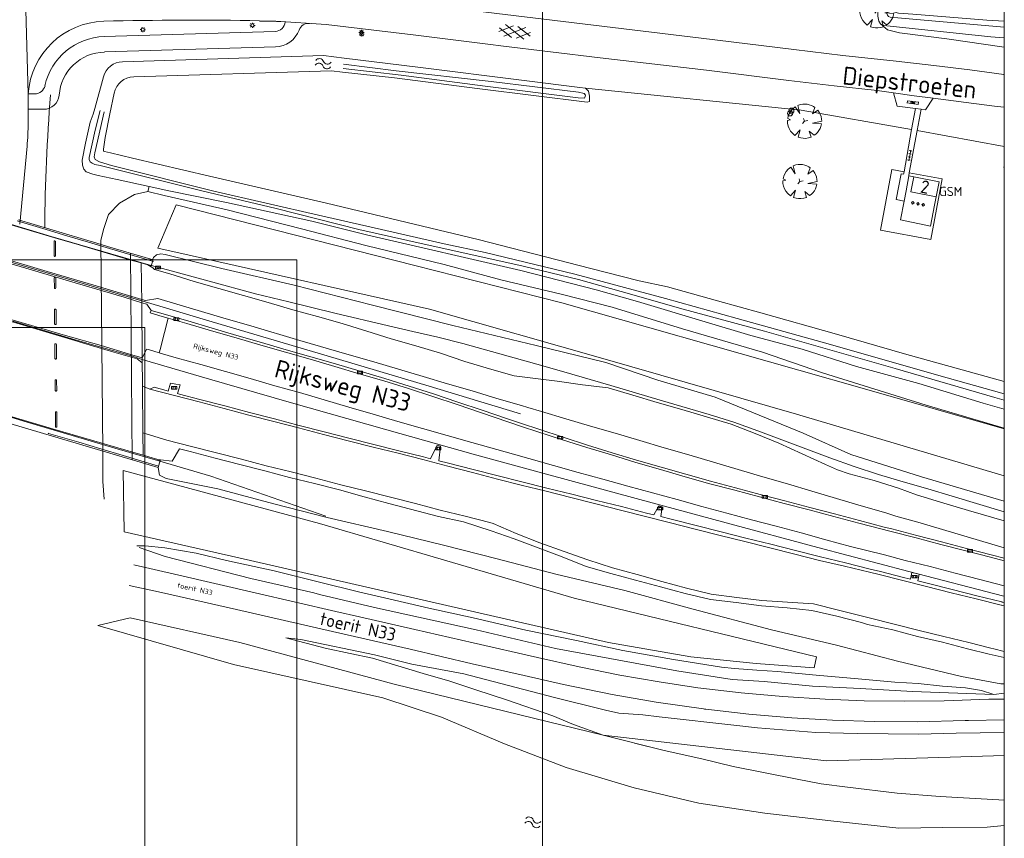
# Model space of a CAD drawing. Header units: metres. Extents: x 232777 to 233627, y 552866 to 554495.
# Tile 23 of 26: x 233434 to 233626, y 554221 to 554381. Entities that reach past the tile are written whole.
import ezdxf
from ezdxf.enums import TextEntityAlignment as Align

# ---------------------------------------------------------------- set-up
doc = ezdxf.new("R2010")
doc.units = ezdxf.units.M
doc.layers.get('0').update_dxf_attribs({"color": 251, "lineweight": 13})
doc.layers.get('Defpoints').update_dxf_attribs({"color": 241, "lineweight": 13})
for name, color, linetype, lineweight in [('B-WE-GW-WATERGANG_SLOOT-G', 144, 'Continuous', 13), ('B-WE-VH-KANTOPSLUITING_ACHTERKANTBAND-G', 252, 'Continuous', 13), ('B01_Hoofdgebouw', 7, 'Continuous', 18), ('B45_Kunstwerk_niveau1', 7, 'Continuous', 13), ('Q09_Vangrail', 251, 'BV-GELEIDERAIL', 13), ('Q20_Straatkolk_hart', 251, 'Continuous', 13), ('Q21_Lichtmast', 251, 'Continuous', 13), ('Q26_Boom', 76, 'Continuous', 13), ('Q28_Rioolput', 251, 'Continuous', 13), ('Q95_Pompput', 251, 'Continuous', 13), ('S01_Gesloten_verharding', 251, 'Continuous', 13), ('S05_Water', 144, 'Continuous', 13), ('S11_Tegelverharding', 251, 'Continuous', 13), ('S12_Betonverharding', 251, 'Continuous', 13), ('S13_Groensteenverharding', 251, 'Continuous', 13), ('T03_Hek', 251, 'IE-TERREINAFSCHEIDING-KUNSTMATIG-OPEN', 13), ('T08_Kantbos', 76, 'Continuous', 13), ('T09_Insteek_sloot', 144, 'Continuous', 13), ('T10_Cultuurscheiding', 251, 'Continuous', 13), ('T12_Taludlijn_Cultuurscheiding', 251, 'Continuous', 13), ('T13_Taludlijn', 251, 'Continuous', 13), ('T15_BGTcultuurscheiding', 251, 'Continuous', 13), ('T25_Erfscheiding', 251, 'Continuous', 13), ('T26_Onderdoorgang_topo', 251, 'Continuous', 13), ('V01_Kantgeslverh', 251, 'Continuous', 13), ('V02_Kantopenverh', 251, 'Continuous', 13), ('V03_Kanttegelverh', 251, 'Continuous', 13), ('V25_Kantverharding_niveau1', 251, 'Continuous', 13), ('W11_Waterlijn', 144, 'Continuous', 13)]:
    doc.layers.add(name, color=color, linetype=linetype, lineweight=lineweight)
for name, color, linetype in [('Z02_Huisnummer', 7, 'Continuous'), ('Z06_Straatnaam_1000', 7, 'Continuous'), ('Z09_Functieaanduiding', 7, 'Continuous')]:
    doc.layers.add(name, color=color, linetype=linetype)
doc.styles.add('NLCS-ISO', font='NLCS-ISO.ttf', dxfattribs={"height": 2.5})
doc.styles.get("Standard").update_dxf_attribs({"font": 'isocpeur.ttf'})
doc.linetypes.add('BV-GELEIDERAIL', pattern='A,10,-3,[108,NLCS.SHX,S=1,R=0,X=0,Y=0],-3', length=16)
doc.linetypes.add('IE-TERREINAFSCHEIDING-KUNSTMATIG-OPEN', pattern='A,7,-1.5,[67,NLCS.SHX,S=0.75,R=0,X=0,Y=0],-1.5', length=10)

# ---------------------------------------------------------------- blocks, each defined once
blk = doc.blocks.new('Q28_Rioolput')
at = {"color": 0}
blk.add_circle((0, 0), 0.5, dxfattribs=at)
blk.add_text('R', height=0.5, dxfattribs=at).set_placement((0.057, -0.008), align=Align.MIDDLE_CENTER)
blk = doc.blocks.new('Q95_Pompput')
at = {"color": 0}
blk.add_circle((0, 0), 0.5, dxfattribs=at)
blk.add_text('P', height=0.5, dxfattribs=at).set_placement((0, 0), align=Align.MIDDLE_CENTER)
blk = doc.blocks.new('Q26_boom')
for p, q in [((-0.172, -0.178), (0, 0)), ((0, 0), (-0.073, 0.202)), ((0, 0), (0.259, 0.054))]:
    blk.add_line(p, q)
blk.add_lwpolyline([(0.698, 1.142), (0.803, 1.067), (0.615, 0.577), (1.026, 0.854), (1.16, 0.661), (1.226, 0.541), (1.288, 0.364), (1.326, 0.163), (1.334, 0.008), (0.612, -0.149), (1.322, -0.205), (1.272, -0.413), (1.206, -0.576), (1.124, -0.729), (1.018, -0.866), (0.879, -1.006), (0.757, -1.097), (0.372, -0.777), (0.504, -1.235), (0.298, -1.302), (0.082, -1.333), (-0.109, -1.33), (-0.285, -1.305), (-0.493, -1.238), (-0.337, -0.66), (-0.748, -1.103), (-0.952, -0.94), (-1.101, -0.761), (-1.211, -0.573), (-1.286, -0.371), (-1.327, -0.154), (-1.331, 0.059), (-1.097, 0.116), (-1.315, 0.224), (-1.265, 0.424), (-1.189, 0.609), (-1.067, 0.796), (-0.911, 0.972), (-0.722, 1.121), (-0.364, 0.596), (-0.537, 1.222), (-0.331, 1.299), (-0.145, 1.331), (0.046, 1.334), (0.193, 1.32), (0.372, 1.28), (0.549, 1.218)], close=True)
blk = doc.blocks.new('S136')
for p, q in [((2.3, 0.21), (0, 0.21)), ((0.07, -0.21), (0.07, 0.21)), ((0.79, -0.21), (0.79, 0.21)), ((0.79, 0.21), (1.51, -0.21)), ((1.51, 0.21), (0.79, -0.21)), ((1.51, -0.21), (1.51, 0.21)), ((2.23, -0.21), (2.23, 0.21)), ((2.3, -0.21), (0, -0.21))]:
    blk.add_line(p, q)
blk = doc.blocks.new('S116')
for p, q in [((0, 0), (2.1, 0)), ((0.15, 0.25), (0.15, -0.25)), ((0.75, 0.25), (0.75, -0.25)), ((1.35, 0.25), (1.35, -0.25)), ((1.95, 0.25), (1.95, -0.25))]:
    blk.add_line(p, q)
blk = doc.blocks.new('S016')
for p, q in [((-0.006, -0.427), (2.636, 1.098)), ((2.635, -1.2), (-0.006, 0.326)), ((1.079, -1.2), (5.061, 1.098)), ((5.061, -1.201), (1.081, 1.098)), ((6.144, -0.429), (3.5, 1.098)), ((3.501, -1.201), (6.144, 0.323))]:
    blk.add_line(p, q)
blk = doc.blocks.new('S122')
for points in [[(0.26, 0.79), (0, 1.05), (0.26, 1.32), (0.53, 1.05), (0.26, 0.79)], [(0.26, -0.26), (0, 0), (0.26, 0.26), (0.53, 0), (0.26, -0.26)], [(0.26, -1.32), (0, -1.05), (0.26, -0.79), (0.53, -1.05), (0.26, -1.32)]]:
    blk.add_lwpolyline(points, close=True)
blk = doc.blocks.new('Q21_Lichtmast')
at = {"color": 0}
for p, q in [((-0.5, 0.01), (-0.3, 0.01)), ((-0.35, 0.36), (-0.21, 0.22)), ((0.01, 0.5), (0.01, 0.3)), ((0.36, 0.35), (0.22, 0.21)), ((-0.22, -0.21), (-0.36, -0.35)), ((-0.01, -0.3), (-0.01, -0.5)), ((0.21, -0.22), (0.35, -0.36)), ((0.3, -0.01), (0.5, -0.01))]:
    blk.add_line(p, q, dxfattribs=at)
blk.add_circle((0, 0), 0.3, dxfattribs=at)
blk = doc.blocks.new('S05')
for centre, start, end in [((-0.75, 0.05), 28.0726, 151.9276), ((0.75, 0.85), 208.0726, 331.9276), ((-0.75, -0.85), 28.0726, 151.9276), ((0.75, -0.05), 208.0726, 331.9276)]:
    blk.add_arc(centre, 0.85, start, end)
blk = doc.blocks.new('Q20_STRAATKOLK_HART')
at = {"color": 0}
for p, q in [((-0.5, 0.25), (-0.5, -0.25)), ((0.5, 0.25), (-0.5, 0.25)), ((0.5, 0.25), (0.5, -0.25)), ((0.5, -0.25), (-0.5, -0.25))]:
    blk.add_line(p, q, dxfattribs=at)
blk.add_circle((0, 0), 0.245, dxfattribs=at)

msp = doc.modelspace()

# ---------------------------------------------------------------- linework, layer by layer
at = {"layer": 'B-WE-GW-WATERGANG_SLOOT-G'}
for points in [[(233497.69, 554373.02), (233493.61, 554373.52), (233454.48, 554372.33, 0.329394), (233450.74, 554369.38), (233449.05, 554363.2)], [(233451.99, 554362.14), (233452.85, 554366.22, -0.346203), (233456.64, 554369.39), (233495.22, 554370.57), (233497.36, 554370.31)]]:
    msp.add_lwpolyline(points, format="xyb", dxfattribs=at)
at = {"layer": 'B-WE-VH-KANTOPSLUITING_ACHTERKANTBAND-G'}
for p, q in [((233436.09, 554366.09), (233434.97, 554404.33)), ((233486.19, 554380.11), (233481.19, 554380.31)), ((233484.19, 554378.24), (233450.88, 554377.22)), ((233484.25, 554375.24), (233450.96, 554374.22)), ((233436.09, 554366.09), (233437.37, 554366.07)), ((233436.08, 554363.09), (233439.08, 554363.05))]:
    msp.add_line(p, q, dxfattribs=at)
msp.add_lwpolyline([(233481.18, 554380.26), (233484.36, 554380.24), (233494.14, 554379.59), (233511.11, 554377.55), (233526.17, 554375.71)], dxfattribs=at)
for points in [[(233484.19, 554378.24, 0.395001), (233486.19, 554380.12)], [(233484.25, 554375.24, 0.310723), (233488.88, 554378.5, 0.310723)], [(233434.42, 554340.67), (233435.85, 554355.83, 0.022716), (233436.07, 554360.36), (233436.09, 554366.09)]]:
    msp.add_lwpolyline(points, format="xyb", dxfattribs=at)
for centre, radius, start, end in [((233451.23, 554365.05), 15.17, 91.6217, 176.0912), ((233468.25, 553644.46), 735.97, 88.99279, 91.3591), ((233490.76, 554377.81), 2, 86.203, 159.6889), ((233451.2, 554365.1), 12.12, 91.5453, 167.8716), ((233451.2, 554365.1), 9.12, 91.5453, 175.5388), ((233437.4, 554368.07), 2, 269.2179, 347.8716), ((233439.12, 554366.05), 3, 269.2179, 355.5388)]:
    msp.add_arc(centre, radius, start, end, dxfattribs=at)
at = {"layer": 'B01_Hoofdgebouw'}
for points in [[(233613.05, 554346), (233608.12, 554346.93), (233608.71, 554349.86)], [(233608.71, 554349.86), (233613.62, 554348.91), (233613.05, 554346)]]:
    msp.add_lwpolyline(points, dxfattribs=at)
at = {"layer": 'B45_Kunstwerk_niveau1'}
for points in [[(233434.17, 554341.47), (233449.43, 554336.94)], [(233449.43, 554336.94), (233451.52, 554336.32), (233460.41, 554333.7), (233460.07, 554332.55), (233459.38, 554332.75)], [(233459.38, 554332.75), (233458.13, 554333.11), (233458.21, 554325.35)], [(233458.21, 554325.35), (233458.31, 554314.58)], [(233458.31, 554314.58), (233458.37, 554309.05)], [(233461.34, 554294.75), (233461.82, 554294.6), (233461.4, 554293.19), (233415.36, 554306.88), (233405.17, 554309.88), (233405.55, 554311.22)], [(233458.37, 554309.05), (233458.45, 554299.96)], [(233458.45, 554299.96), (233458.5, 554295.62), (233461.34, 554294.75)]]:
    msp.add_lwpolyline(points, dxfattribs=at)
at = {"layer": 'Defpoints'}
for points in [[(232777.83, 552874.49), (232777.83, 554490.49), (233626.33, 554490.49), (233626.33, 552874.49)], [(232867.83, 554400.49), (233536.33, 554400.49), (233536.33, 552964.49), (232867.83, 552964.49)], [(233488.44, 554333.73), (233488.44, 554142.73), (233374.44, 554142.73), (233374.44, 554333.73)]]:
    msp.add_lwpolyline(points, close=True, dxfattribs=at)
at = {"layer": 'Defpoints', "flags": 128}
msp.add_lwpolyline([(233458.83, 554320.49), (233458.83, 553602.49), (233175.25, 553602.49), (233207, 553696), (233241.13, 553877.82), (233249.37, 554118.24), (233318.4, 554320.49)], close=True, dxfattribs=at)
at = {"layer": 'Q09_Vangrail'}
msp.add_lwpolyline([(233440.43, 554365.84, 0.018641), (233439.32, 554339.94, 0.018641)], format="xyb", dxfattribs=at)
for points in [[(233440.57, 554338.28), (233427.8, 554342.09)], [(233452.16, 554334.85), (233440.57, 554338.28)], [(233443.96, 554329.91), (233429.1, 554334.32)], [(233460.06, 554332.6), (233452.16, 554334.85)], [(233471.33, 554329.52), (233460.11, 554332.58)], [(233458.2, 554325.71), (233443.96, 554329.91)], [(233480.4, 554327.09), (233471.33, 554329.52)], [(233486.89, 554325.49), (233480.4, 554327.09)], [(233462.4, 554324.48), (233458.2, 554325.71)], [(233462.4, 554324.48), (233469.55, 554322.3)], [(233495.84, 554323.32), (233486.89, 554325.49)], [(233469.55, 554322.3), (233477.21, 554320.04)], [(233506.29, 554320.85), (233495.84, 554323.32)], [(233444.6, 554318.33), (233433.09, 554321.73)], [(233477.21, 554320.04), (233494.34, 554314.99)], [(233511.05, 554319.75), (233506.29, 554320.85)], [(233456.12, 554314.96), (233444.6, 554318.33)], [(233515.93, 554318.64), (233511.05, 554319.75)], [(233520.78, 554317.41), (233515.93, 554318.64)], [(233535.23, 554313.37), (233520.78, 554317.41)], [(233457.91, 554314.4), (233456.12, 554314.96)], [(233458.32, 554314.28), (233457.91, 554314.4)], [(233471.43, 554310.43), (233458.32, 554314.28)], [(233494.34, 554314.99), (233514.24, 554309.06)], [(233540.04, 554312), (233535.23, 554313.37)], [(233486.94, 554305.97), (233471.43, 554310.43)], [(233549.64, 554309.21), (233540.04, 554312)], [(233514.24, 554309.06), (233517.86, 554307.96)], [(233554.44, 554307.8), (233549.64, 554309.21)], [(233517.86, 554307.96), (233519.36, 554307.52)], [(233519.36, 554307.52), (233532.02, 554303.66)], [(233559.23, 554306.37), (233554.44, 554307.8)], [(233505.96, 554300.54), (233486.94, 554305.97)], [(233568.82, 554303.53), (233559.23, 554306.37)], [(233435.86, 554302.06), (233432.02, 554303.2)], [(233573.59, 554302.04), (233568.82, 554303.53)], [(233452.99, 554296.99), (233435.86, 554302.06)], [(233578.31, 554300.39), (233573.59, 554302.04)], [(233522.78, 554295.82), (233505.96, 554300.54)], [(233582.99, 554298.64), (233578.31, 554300.39)], [(233461.74, 554294.43), (233452.99, 554296.99)], [(233587.67, 554296.86), (233582.99, 554298.64)], [(233537.07, 554291.94), (233522.78, 554295.82)], [(233592.34, 554295.09), (233587.67, 554296.86)], [(233597.05, 554293.42), (233592.34, 554295.09)], [(233471.65, 554291.52), (233461.74, 554294.43)], [(233601.81, 554291.88), (233597.05, 554293.42)], [(233471.65, 554291.52), (233494.06, 554283.73)], [(233554.58, 554287.16), (233537.07, 554291.94)], [(233606.59, 554290.41), (233601.81, 554291.88)], [(233611.4, 554289.03), (233606.59, 554290.41)], [(233616.19, 554287.61), (233611.4, 554289.03)], [(233626.33, 554284.61), (233616.19, 554287.61)], [(233572.13, 554282.41), (233554.58, 554287.16)], [(233589.98, 554277.61), (233572.13, 554282.41)], [(233607.72, 554272.93), (233589.98, 554277.61)], [(233626.24, 554268.17), (233607.72, 554272.93)], [(233626.33, 554268.14), (233626.24, 554268.17)]]:
    msp.add_lwpolyline(points, dxfattribs=at)
at = {"layer": 'T03_Hek'}
for points in [[(233433.94, 554341.29), (233439.55, 554339.61)], [(233439.55, 554339.61), (233443.58, 554338.41)], [(233443.58, 554338.41), (233447.81, 554337.15)], [(233447.81, 554337.15), (233451.92, 554335.92)], [(233451.92, 554335.92), (233460.48, 554333.37)], [(233439.96, 554299.9), (233440.04, 554299.88)], [(233440.04, 554299.88), (233445.95, 554298.13)], [(233445.95, 554298.13), (233450.25, 554296.84)], [(233450.25, 554296.84), (233454.58, 554295.56)], [(233454.58, 554295.56), (233461.48, 554293.5)]]:
    msp.add_lwpolyline(points, dxfattribs=at)
at = {"layer": 'T08_Kantbos'}
for p, q in [((233449.64, 554262.42, 10), (233476.09, 554254.8, 10)), ((233476.09, 554254.8, 10), (233505.22, 554248.29, 10)), ((233505.22, 554248.29, 10), (233516.61, 554244.52, 10)), ((233516.61, 554244.52, 10), (233528.92, 554239.38, 10)), ((233528.92, 554239.38, 10), (233540.91, 554234.72, 10)), ((233540.91, 554234.72, 10), (233554.19, 554230.78, 10)), ((233554.19, 554230.78, 10), (233566.82, 554227.81, 10))]:
    msp.add_line(p, q, dxfattribs=at)
msp.add_lwpolyline([(233566.82, 554227.81), (233579.66, 554225.83), (233592.49, 554224.34), (233605.78, 554222.94), (233614.38, 554223.03), (233622.99, 554223.12), (233626.33, 554223.46)], dxfattribs=at)
at = {"layer": 'T09_Insteek_sloot'}
for points in [[(233603.26, 554384), (233602.14, 554383.67), (233601.78, 554383.11), (233601.72, 554382.79), (233601.65, 554381.19), (233601.89, 554380.23), (233602.21, 554379.71)], [(233602.21, 554379.71), (233602.85, 554379.4), (233623.71, 554377.17), (233626.33, 554376.98)], [(233497.69, 554373.02), (233512.05, 554371.25), (233532.72, 554368.66), (233543.62, 554367.27), (233544.68, 554367.16)], [(233544.68, 554367.16), (233545.31, 554366.58), (233545.49, 554365.58), (233545.48, 554364.58), (233545.01, 554364.45), (233524.13, 554367.04), (233507.5, 554369.19), (233497.36, 554370.32)], [(233448.75, 554362.12), (233449.05, 554363.2)], [(233449.72, 554350.17), (233448.66, 554350.4), (233447.4, 554350.89), (233446.92, 554351.35), (233446.69, 554352.14), (233446.62, 554353.12), (233447.26, 554356.47), (233448.17, 554360.56), (233448.75, 554362.12)], [(233451.99, 554362.14), (233451.06, 554357.55), (233450.75, 554355.25), (233450.74, 554354.89)], [(233450.74, 554354.89), (233450.94, 554354.83), (233452.11, 554354.53), (233456.43, 554353.54), (233471.44, 554350.03), (233494.19, 554344.72), (233523.81, 554337.65), (233545.74, 554332.04), (233555.19, 554329.64), (233560.68, 554328.43), (233570.41, 554325.73), (233578.91, 554323.38), (233593.6, 554319.23), (233606.91, 554315.41), (233623.94, 554310.65), (233626.33, 554309.97)], [(233626.33, 554351.68), (233626.23, 554351.71), (233626.33, 554352.08)], [(233449.72, 554350.17), (233453.43, 554349.37), (233459.64, 554348)], [(233459.64, 554348), (233463.47, 554347.15), (233474.7, 554344.87), (233491.38, 554341.22), (233502.26, 554338.54), (233532.07, 554331.64), (233546.78, 554327.83), (233554.83, 554325.59), (233568.05, 554321.6), (233576.92, 554318.97), (233586.91, 554316.27), (233597.5, 554312.88), (233609.67, 554309.6), (233622.24, 554305.73), (233626.33, 554304.59)]]:
    msp.add_lwpolyline(points, dxfattribs=at)
at = {"layer": 'T10_Cultuurscheiding'}
for p, q in [((233449.64, 554262.42, 10), (233455.94, 554263.9, 10)), ((233455.94, 554263.9, 10), (233477.34, 554259.09, 10)), ((233477.34, 554259.09), (233507.41, 554250.98)), ((233507.41, 554250.98, 10), (233548.15, 554241.03, 10))]:
    msp.add_line(p, q, dxfattribs=at)
for points in [[(233626.33, 554291.57), (233585.82, 554303.61), (233548.55, 554314.34), (233514.27, 554324.09), (233467.44, 554334.63), (233461.32, 554336), (233464.89, 554344.44), (233511.41, 554332.61), (233540.12, 554325.32), (233586.29, 554312.19), (233599.11, 554308.55), (233626.33, 554300.73)], [(233492.87, 554282.31), (233542.49, 554267.74), (233589.71, 554256.32), (233589.27, 554254.17), (233577.96, 554255.03), (233565.24, 554256.32), (233549.17, 554259.12), (233523.91, 554264.91), (233477.12, 554275.63), (233454.81, 554280.7), (233454.59, 554292.65), (233492.87, 554282.31)], [(233613.81, 554229.09), (233605.46, 554229.71), (233595.8, 554230.91), (233590.63, 554231.57), (233585.94, 554232.46), (233573.51, 554234.95), (233567.4, 554236.44), (233560.04, 554238.06), (233548.15, 554241.03)], [(233548.15, 554241.03), (233591.65, 554236.03), (233615.75, 554236.76), (233626.33, 554237.08)]]:
    msp.add_lwpolyline(points, dxfattribs=at)
at = {"layer": 'T12_Taludlijn_Cultuurscheiding'}
for p, q in [((233489.25, 554259.68), (233486.3, 554260)), ((233503.57, 554256.73), (233489.25, 554259.68)), ((233510.87, 554254.9), (233503.57, 554256.73)), ((233520.99, 554253.01), (233510.87, 554254.9)), ((233538.37, 554248.46), (233520.99, 554253.01)), ((233548.58, 554245.91), (233538.37, 554248.46)), ((233551.22, 554245.36), (233548.58, 554245.91)), ((233555.86, 554244.99), (233551.22, 554245.36))]:
    msp.add_line(p, q, dxfattribs=at)
for points in [[(233460.32, 554333.73), (233460.52, 554334.15), (233461.09, 554334.65), (233461.96, 554334.88), (233462.78, 554334.73), (233473.8, 554332.01), (233487.94, 554328.74), (233503.17, 554324.85), (233518.83, 554320.89), (233535.11, 554316.99), (233548.68, 554313.72), (233558.83, 554310.27), (233569.95, 554306.95), (233587.16, 554299.93), (233596.39, 554295.77), (233610.17, 554291.39), (233626.33, 554286.66)], [(233461.4, 554293.19), (233461.67, 554291.71), (233462.97, 554291.07), (233473.02, 554289.08), (233483.98, 554286.15), (233494.35, 554283.48), (233506.13, 554280.76), (233517.04, 554278.09), (233527.5, 554275.44), (233538.91, 554272.41), (233552.37, 554269.23), (233565.7, 554265.58), (233580.98, 554261.57), (233593.63, 554258.61), (233605.5, 554255.48), (233617.96, 554252.5), (233625.64, 554251.04)], [(233457.68, 554277.6), (233462.76, 554275.84), (233479.48, 554271.61), (233491.78, 554268.78), (233492.88, 554268.47), (233503.57, 554265.9), (233523.42, 554261.57), (233538.88, 554257.92), (233562.51, 554253.57), (233573.31, 554251.91), (233579.55, 554251.5), (233588.95, 554250.59), (233598.21, 554250.12), (233608.46, 554249.58), (233624.26, 554248.98)], [(233625.64, 554251.04), (233626.33, 554251.03)], [(233626.33, 554241.53), (233616.94, 554241.42), (233609.67, 554241.21), (233597.71, 554241.39), (233589.59, 554241.58), (233578.21, 554242.47), (233574.17, 554242.93), (233559.05, 554244.61), (233555.86, 554244.99)]]:
    msp.add_lwpolyline(points, dxfattribs=at)
at = {"layer": 'T13_Taludlijn'}
for p, q in [((233493.93, 554258), (233486.3, 554260)), ((233498.83, 554256.97), (233493.93, 554258)), ((233503.21, 554256.08), (233498.83, 554256.97)), ((233513.08, 554253.05), (233503.21, 554256.08)), ((233518.28, 554251.54), (233513.08, 554253.05)), ((233523.35, 554249.87), (233518.28, 554251.54)), ((233529.29, 554247.94), (233523.35, 554249.87)), ((233538.34, 554244.78), (233529.29, 554247.94)), ((233542.39, 554243.11), (233538.34, 554244.78)), ((233548.15, 554241.03), (233542.39, 554243.11))]:
    msp.add_line(p, q, dxfattribs=at)
for points in [[(233626.33, 554300.88), (233611.08, 554305.37), (233590.87, 554311.69), (233579.19, 554315.73), (233563.6, 554320.28), (233549.92, 554324.5), (233539.98, 554327.01), (233528.19, 554329.8), (233517.14, 554332.77), (233501.92, 554336.5), (233489.32, 554339.73), (233474.87, 554343.42), (233462.61, 554346.25), (233459.43, 554347.05)], [(233457.26, 554277.97), (233458.91, 554277.92), (233462.72, 554277.56), (233468.85, 554276.53), (233474.7, 554275.08), (233484.05, 554273.09), (233492.86, 554270.87), (233500.46, 554268.96), (233505.55, 554267.8), (233514.15, 554265.83), (233522.84, 554263.94), (233533.09, 554261.54), (233542.98, 554259.52), (233551.99, 554257.53), (233561.83, 554255.79), (233571.19, 554254.28), (233573.73, 554254.03), (233578.08, 554253.69), (233582.15, 554253.43), (233589.65, 554252.71), (233597.83, 554252.01), (233604.98, 554251.37), (233609.52, 554251.1), (233614.27, 554250.6), (233618.75, 554250.3), (233621.89, 554249.77), (233624.26, 554248.98)], [(233624.26, 554248.98), (233626.33, 554249.23)], [(233613.81, 554229.09), (233605.46, 554229.71), (233595.8, 554230.91), (233590.63, 554231.57), (233585.94, 554232.46), (233573.51, 554234.95), (233567.4, 554236.44), (233560.04, 554238.06), (233554.24, 554239.51)], [(233626.33, 554228.4), (233625.29, 554228.46), (233613.81, 554229.09)]]:
    msp.add_lwpolyline(points, dxfattribs=at)
at = {"layer": 'T15_BGTcultuurscheiding'}
for points in [[(233602.21, 554379.71), (233603.54, 554378.57), (233605.88, 554377.94), (233615.13, 554376.77), (233626.33, 554375.17)], [(233608.27, 554359.12), (233586.73, 554362.9), (233544.68, 554367.16)], [(233626.33, 554355.82), (233609.37, 554358.93)]]:
    msp.add_lwpolyline(points, dxfattribs=at)
at = {"layer": 'T25_Erfscheiding'}
for points in [[(233606.79, 554350.84), (233604.4, 554351.29), (233602.19, 554339.51), (233612.04, 554337.67), (233614.23, 554349.47), (233607.82, 554350.65)], [(233450.26, 554337.52), (233450.82, 554339.78), (233451.76, 554342.57), (233453.88, 554344.78), (233456.78, 554346.43), (233459.43, 554347.05), (233459.64, 554348)], [(233450.64, 554296.41), (233450.26, 554337.52)], [(233450.64, 554296.41), (233450.61, 554290.46), (233450.89, 554287.05)]]:
    msp.add_lwpolyline(points, dxfattribs=at)
at = {"layer": 'T26_Onderdoorgang_topo'}
for points in [[(233441.43, 554334.53), (233441.41, 554334.46), (233441.37, 554334.41), (233441.29, 554334.38), (233441.21, 554334.39), (233441.16, 554334.44), (233441.13, 554334.49), (233441.13, 554334.53), (233441.12, 554337.25), (233441.13, 554337.31), (233441.2, 554337.38), (233441.29, 554337.4), (233441.37, 554337.35), (233441.4, 554337.31), (233441.42, 554337.25)], [(233441.49, 554328.27), (233441.48, 554328.22), (233441.42, 554328.14), (233441.36, 554328.12), (233441.3, 554328.13), (233441.22, 554328.18), (233441.19, 554328.25), (233441.19, 554328.27), (233441.17, 554330.18), (233441.18, 554330.22), (233441.2, 554330.27), (233441.29, 554330.33), (233441.34, 554330.33), (233441.39, 554330.32), (233441.46, 554330.25), (233441.47, 554330.18)], [(233441.21, 554323.95), (233441.21, 554323.99), (233441.23, 554324.03), (233441.28, 554324.08), (233441.33, 554324.1), (233441.39, 554324.1), (233441.44, 554324.08), (233441.48, 554324.04), (233441.51, 554323.96), (233441.52, 554321.21), (233441.5, 554321.15), (233441.45, 554321.1), (233441.38, 554321.08), (233441.31, 554321.09), (233441.26, 554321.13), (233441.23, 554321.17), (233441.22, 554321.23)], [(233441.27, 554317.2), (233441.27, 554317.25), (233441.29, 554317.29), (233441.34, 554317.34), (233441.39, 554317.35), (233441.45, 554317.35), (233441.49, 554317.34), (233441.54, 554317.3), (233441.57, 554317.22), (233441.58, 554314.47), (233441.56, 554314.41), (233441.51, 554314.36), (233441.44, 554314.34), (233441.37, 554314.35), (233441.32, 554314.39), (233441.29, 554314.43), (233441.28, 554314.49)], [(233441.31, 554310.16), (233441.32, 554310.2), (233441.34, 554310.24), (233441.41, 554310.3), (233441.46, 554310.31), (233441.5, 554310.31), (233441.54, 554310.29), (233441.61, 554310.22), (233441.62, 554310.17), (233441.64, 554308.26), (233441.63, 554308.2), (233441.6, 554308.16), (233441.55, 554308.12), (233441.48, 554308.11), (233441.43, 554308.12), (233441.39, 554308.15), (233441.35, 554308.22), (233441.34, 554308.26)], [(233441.67, 554301.12), (233441.62, 554301.08), (233441.55, 554301.06), (233441.48, 554301.07), (233441.43, 554301.1), (233441.4, 554301.14), (233441.39, 554301.2), (233441.38, 554303.92), (233441.38, 554303.97), (233441.4, 554304.01), (233441.45, 554304.05), (233441.5, 554304.07), (233441.55, 554304.07), (233441.6, 554304.05), (233441.65, 554304.02), (233441.68, 554303.93), (233441.69, 554301.19)]]:
    msp.add_lwpolyline(points, close=True, dxfattribs=at)
for points in [[(233441.43, 554334.53), (233441.41, 554334.46), (233441.37, 554334.41), (233441.29, 554334.38), (233441.21, 554334.39), (233441.16, 554334.44), (233441.13, 554334.49), (233441.13, 554334.53), (233441.12, 554337.25), (233441.13, 554337.31), (233441.2, 554337.38), (233441.29, 554337.4), (233441.37, 554337.35), (233441.4, 554337.31), (233441.42, 554337.25), (233441.43, 554334.53)], [(233456.36, 554294.69), (233456.03, 554334.99)], [(233441.49, 554328.27), (233441.48, 554328.22), (233441.42, 554328.14), (233441.36, 554328.12), (233441.3, 554328.13), (233441.22, 554328.18), (233441.19, 554328.25), (233441.19, 554328.27), (233441.17, 554330.18), (233441.18, 554330.22), (233441.2, 554330.27), (233441.29, 554330.33), (233441.34, 554330.33), (233441.39, 554330.32), (233441.46, 554330.25), (233441.47, 554330.18), (233441.49, 554328.27)], [(233441.21, 554323.95), (233441.21, 554323.99), (233441.23, 554324.03), (233441.28, 554324.08), (233441.33, 554324.1), (233441.39, 554324.1), (233441.44, 554324.08), (233441.48, 554324.04), (233441.51, 554323.96), (233441.52, 554321.21), (233441.5, 554321.15), (233441.45, 554321.1), (233441.38, 554321.08), (233441.31, 554321.09), (233441.26, 554321.13), (233441.23, 554321.17), (233441.22, 554321.23), (233441.21, 554323.95)], [(233441.27, 554317.2), (233441.27, 554317.25), (233441.29, 554317.29), (233441.34, 554317.34), (233441.39, 554317.35), (233441.45, 554317.35), (233441.49, 554317.34), (233441.54, 554317.3), (233441.57, 554317.22), (233441.58, 554314.47), (233441.56, 554314.41), (233441.51, 554314.36), (233441.44, 554314.34), (233441.37, 554314.35), (233441.32, 554314.39), (233441.29, 554314.43), (233441.28, 554314.49), (233441.27, 554317.2)], [(233441.31, 554310.16), (233441.32, 554310.2), (233441.34, 554310.24), (233441.41, 554310.3), (233441.46, 554310.31), (233441.5, 554310.31), (233441.54, 554310.29), (233441.61, 554310.22), (233441.62, 554310.17), (233441.64, 554308.26), (233441.63, 554308.2), (233441.6, 554308.16), (233441.55, 554308.12), (233441.48, 554308.11), (233441.43, 554308.12), (233441.39, 554308.15), (233441.35, 554308.22), (233441.34, 554308.26), (233441.31, 554310.16)], [(233441.67, 554301.12), (233441.62, 554301.08), (233441.55, 554301.06), (233441.48, 554301.07), (233441.43, 554301.1), (233441.4, 554301.14), (233441.39, 554301.2), (233441.38, 554303.92), (233441.38, 554303.97), (233441.4, 554304.01), (233441.45, 554304.05), (233441.5, 554304.07), (233441.55, 554304.07), (233441.6, 554304.05), (233441.65, 554304.02), (233441.68, 554303.93), (233441.69, 554301.19), (233441.67, 554301.12)]]:
    msp.add_lwpolyline(points, dxfattribs=at)
at = {"layer": 'V01_Kantgeslverh'}
for p, q in [((233456.69, 554274.24), (233465.44, 554272.21)), ((233465.44, 554272.21), (233480.35, 554268.76)), ((233462.06, 554268.85), (233455.77, 554270.23)), ((233476.66, 554265.57), (233462.06, 554268.85)), ((233480.35, 554268.76), (233496.01, 554265.17)), ((233495.36, 554261.22), (233476.66, 554265.57)), ((233496.01, 554265.17), (233500.65, 554264.1)), ((233510.53, 554257.79), (233495.36, 554261.22)), ((233522.62, 554254.96), (233510.53, 554257.79)), ((233532.74, 554252.7), (233522.62, 554254.96)), ((233540.42, 554250.9), (233532.74, 554252.7)), ((233549.88, 554248.97), (233540.42, 554250.9)), ((233558.47, 554247.45), (233549.88, 554248.97)), ((233568.14, 554246.11), (233558.47, 554247.45)), ((233576.54, 554245.15), (233568.14, 554246.11)), ((233584.93, 554244.41), (233576.54, 554245.15))]:
    msp.add_line(p, q, dxfattribs=at)
for points in [[(233511.83, 554383.59), (233536.6, 554380.59), (233567.27, 554376.92), (233585.34, 554374.7), (233594.85, 554373.52), (233605.27, 554372.43), (233612.59, 554371.56), (233619.6, 554370.71), (233626.24, 554369.82), (233626.33, 554369.8)], [(233604.74, 554366.26), (233601.53, 554366.7), (233593.17, 554367.62), (233584.32, 554368.64), (233568.26, 554370.67), (233547.54, 554373.05), (233528.19, 554375.41), (233526.17, 554375.66)], [(233612.44, 554365.23), (233608.75, 554365.7), (233604.74, 554366.26)], [(233626.33, 554363.44), (233624.42, 554363.69), (233618.93, 554364.4), (233612.44, 554365.23)], [(233607.71, 554350.05), (233607.18, 554347.16)], [(233607.71, 554350.05), (233608.71, 554349.86)], [(233606.8, 554345.15), (233607.18, 554347.16)], [(233613.05, 554346), (233612.75, 554344.35), (233611.92, 554340.29), (233606.12, 554341.47), (233606.8, 554345.15)], [(233459.38, 554332.75), (233460.04, 554332.35), (233460.36, 554332.15), (233460.71, 554331.83), (233463.66, 554330.97), (233468.44, 554329.51), (233473.25, 554328.12), (233478.06, 554326.76), (233482.87, 554325.39), (233487.66, 554323.97), (233492.48, 554322.65), (233497.29, 554321.26), (233502.06, 554319.77), (233506.85, 554318.33), (233511.65, 554316.92), (233516.44, 554315.49), (233521.18, 554313.89), (233525.97, 554312.45), (233530.77, 554311.08), (233535.46, 554310.52), (233539.18, 554310.02), (233544.14, 554309.33), (233549.11, 554308.77), (233553.9, 554307.33), (233558.7, 554305.92), (233563.5, 554304.51), (233568.31, 554303.13), (233573.1, 554301.7), (233577.76, 554299.84), (233582.38, 554297.95), (233586.92, 554295.87), (233591.49, 554293.82), (233593.84, 554292.77), (233596.12, 554292.01), (233600.94, 554290.67), (233605.72, 554289.22), (233609.2, 554287.91), (233614.57, 554286.29), (233619.37, 554284.87), (233626.33, 554282.83)], [(233626.33, 554277.58), (233623.88, 554278.29), (233619.08, 554279.7), (233614.28, 554281.11), (233609.49, 554282.55), (233605.22, 554283.75), (233603.25, 554284.39), (233598.43, 554285.75), (233593.65, 554287.2), (233588.84, 554288.58), (233584.05, 554290.02), (233579.26, 554291.43), (233574.46, 554292.84), (233569.68, 554294.29), (233564.87, 554295.66), (233560.06, 554297.04), (233555.27, 554298.48), (233550.48, 554299.91), (233545.67, 554301.28), (233540.89, 554302.74), (233536.1, 554304.15), (233533.47, 554304.94), (233532.22, 554305.28), (233527.42, 554306.67), (233522.63, 554308.14), (233517.83, 554309.53), (233513.04, 554310.96), (233508.24, 554312.37), (233503.45, 554313.8), (233498.65, 554315.18), (233489.05, 554317.99), (233479.47, 554320.84), (233474.66, 554322.23), (233469.87, 554323.66), (233465.07, 554325.05), (233461.32, 554326.16), (233458.93, 554325.77), (233458.2, 554325.99)], [(233458.21, 554325.35), (233459.21, 554325.04), (233460.02, 554323.84)], [(233463.39, 554322.33), (233462.22, 554322.67), (233459.88, 554323.36), (233460.02, 554323.84)], [(233460.02, 554323.84), (233462.37, 554323.17), (233463.52, 554322.83), (233467.17, 554321.78), (233471.96, 554320.37), (233476.77, 554318.97), (233481.57, 554317.58), (233486.37, 554316.19), (233491.17, 554314.8), (233495.99, 554313.46), (233500.78, 554312.03), (233505.57, 554310.56), (233510.35, 554309.09), (233515.1, 554307.55), (233519.85, 554305.97), (233524.59, 554304.39), (233529.33, 554302.8), (233532.42, 554301.73), (233535.6, 554300.67), (233540.34, 554299.12), (233545.11, 554297.59), (233549.88, 554296.11), (233554.67, 554294.67), (233559.47, 554293.27), (233564.27, 554291.9), (233569.09, 554290.58), (233573.92, 554289.27), (233578.75, 554287.97), (233583.58, 554286.69), (233588.42, 554285.44), (233593.25, 554284.16), (233598.09, 554282.89), (233602.92, 554281.62), (233604.42, 554281.24), (233609.26, 554279.97), (233614.1, 554278.72), (233618.94, 554277.46), (233623.77, 554276.2), (233626.33, 554275.55)], [(233463.39, 554322.33), (233462.67, 554319.54), (233461.8, 554316.22), (233461.68, 554315.75), (233461.63, 554315.56)], [(233626.33, 554275.03), (233623.65, 554275.71), (233618.81, 554276.97), (233613.97, 554278.22), (233609.14, 554279.51), (233604.29, 554280.74), (233597.96, 554282.4), (233593.13, 554283.68), (233588.29, 554284.94), (233583.45, 554286.2), (233578.61, 554287.48), (233573.78, 554288.77), (233568.95, 554290.06), (233564.14, 554291.41), (233559.33, 554292.8), (233554.52, 554294.19), (233549.75, 554295.66), (233544.95, 554297.09), (233540.2, 554298.63), (233535.44, 554300.19), (233532.26, 554301.23), (233524.43, 554303.89), (233519.69, 554305.48), (233514.94, 554307.05), (233510.18, 554308.59), (233505.42, 554310.09), (233500.62, 554311.5), (233495.83, 554312.91), (233491.04, 554314.32), (233486.23, 554315.71), (233481.43, 554317.1), (233476.63, 554318.49), (233471.82, 554319.87), (233467.02, 554321.26), (233463.39, 554322.33)], [(233461.63, 554315.56), (233459.5, 554316.25), (233459.15, 554316.27), (233458.68, 554315.3), (233458.31, 554314.58)], [(233626.33, 554270.18), (233621.57, 554271.38), (233616.73, 554272.65), (233611.89, 554273.89), (233607.04, 554275.11), (233602.96, 554276.18), (233596.36, 554277.82), (233591.54, 554279.14), (233586.72, 554280.48), (233581.89, 554281.77), (233577.05, 554283.01), (233572.22, 554284.32), (233567.4, 554285.62), (233562.58, 554286.97), (233557.76, 554288.28), (233552.93, 554289.6), (233548.11, 554290.93), (233543.29, 554292.25), (233538.48, 554293.63), (233533.68, 554295), (233530.67, 554295.82), (233522.57, 554298.09), (233517.77, 554299.49), (233512.96, 554300.84), (233508.15, 554302.2), (233503.34, 554303.6), (233498.55, 554305.01), (233493.74, 554306.4), (233488.95, 554307.81), (233484.14, 554309.17), (233479.33, 554310.55), (233474.52, 554311.93), (233469.72, 554313.31), (233464.89, 554314.63), (233461.79, 554315.51), (233461.63, 554315.56)], [(233458.37, 554309.05), (233459.76, 554308.52)], [(233459.76, 554308.52), (233460.61, 554308.86), (233462.94, 554308.22), (233463.34, 554308.12), (233463.83, 554309.67), (233464.85, 554309.49), (233465.73, 554309.32), (233465.21, 554307.62), (233465.6, 554307.52), (233469.56, 554306.5), (233474.4, 554305.23), (233479.23, 554303.96), (233484.07, 554302.68), (233488.91, 554301.43)], [(233625.79, 554266.39), (233625.7, 554266.41), (233620.85, 554267.63), (233615.99, 554268.82), (233611.14, 554270.04), (233606.29, 554271.26), (233601.93, 554272.35), (233600.07, 554272.82), (233595.2, 554273.98), (233590.34, 554275.12), (233585.49, 554276.34), (233580.64, 554277.59), (233575.79, 554278.8), (233570.93, 554279.98), (233566.08, 554281.2), (233561.25, 554282.46), (233556.4, 554283.68), (233551.55, 554284.93), (233546.7, 554286.12), (233541.85, 554287.34), (233537.01, 554288.6), (233532.16, 554289.8), (233527.52, 554290.97), (233522.68, 554292.22), (233517.84, 554293.46), (233513.01, 554294.76), (233508.16, 554295.99), (233503.31, 554297.21), (233498.46, 554298.43), (233493.62, 554299.68), (233488.78, 554300.93), (233483.94, 554302.16), (233479.1, 554303.43), (233474.26, 554304.7), (233469.43, 554306), (233464.59, 554307.23), (233459.76, 554308.52)], [(233488.91, 554301.43), (233493.76, 554300.2), (233498.6, 554298.97), (233503.45, 554297.73), (233508.29, 554296.5), (233513.14, 554295.27), (233514.51, 554294.93), (233515.79, 554297.57), (233516.46, 554297.38), (233516.09, 554294.52), (233517.99, 554294.04), (233522.83, 554292.82), (233527.69, 554291.61), (233532.32, 554290.44), (233537.17, 554289.21), (233542.02, 554288.01), (233546.87, 554286.79), (233551.72, 554285.59), (233556.57, 554284.35), (233558, 554284), (233558.98, 554285.75), (233559.65, 554285.56), (233559.41, 554283.65), (233561.42, 554283.15), (233566.27, 554281.93), (233571.12, 554280.71), (233575.96, 554279.47), (233580.81, 554278.26), (233585.66, 554277.03), (233590.51, 554275.82), (233595.36, 554274.63), (233600.21, 554273.41), (233602.17, 554272.95), (233606.45, 554271.87), (233608.02, 554271.47), (233608.33, 554272.77), (233609.76, 554272.41), (233609.46, 554271.11), (233611.3, 554270.65), (233616.15, 554269.44), (233620.99, 554268.22), (233625.85, 554267.02), (233625.94, 554267), (233626.33, 554266.9)], [(233458.45, 554299.96), (233459.08, 554299.8), (233463.1, 554298.57), (233467.94, 554297.31), (233472.79, 554296.07), (233477.64, 554294.86), (233482.46, 554293.55), (233487.32, 554292.36), (233492.16, 554291.12), (233497, 554289.85), (233501.85, 554288.64), (233506.7, 554287.41), (233511.55, 554286.21), (233516.38, 554284.93), (233521.24, 554283.74), (233526.08, 554282.48), (233526.73, 554282.33), (233531.17, 554280.35), (233535.82, 554278.51), (233540.54, 554276.87), (233545.17, 554275.19), (233549.95, 554273.68), (233554.76, 554272.33), (233559.58, 554271), (233564.4, 554269.67), (233569.21, 554268.52), (233574.17, 554267.86), (233579.1, 554267.3), (233584.09, 554266.98), (233589.15, 554266.64), (233594, 554265.42), (233600.02, 554263.91), (233604.87, 554262.68), (233609.72, 554261.47), (233614.57, 554260.26), (233619.43, 554259.08), (233623.69, 554258), (233624.27, 554257.85), (233626.33, 554257.34)], [(233626.33, 554256.15), (233623.98, 554256.67), (233623.39, 554256.82), (233619.13, 554257.9), (233614.29, 554259.15), (233609.42, 554260.3), (233604.59, 554261.59), (233599.7, 554262.64), (233598.51, 554262.99), (233593.67, 554264.24), (233588.79, 554265.36), (233584.03, 554265.89), (233579.04, 554266.24), (233574.04, 554266.89), (233569.07, 554267.47), (233564.13, 554268.66), (233559.31, 554269.98), (233554.48, 554271.27), (233549.64, 554272.53), (233544.83, 554273.9), (233540.14, 554275.82), (233535.45, 554277.53), (233530.77, 554279.31), (233526.32, 554280.9), (233520.95, 554282.6), (233516.06, 554283.69), (233506.39, 554286.21), (233501.56, 554287.5), (233496.75, 554288.88), (233491.89, 554290.07), (233487.04, 554291.29), (233482.21, 554292.57), (233477.36, 554293.78), (233472.51, 554295.03), (233467.68, 554296.31), (233465.58, 554296.83), (233464.17, 554294.48), (233461.87, 554294.7), (233461.34, 554294.75)], [(233626.33, 554266.25), (233625.79, 554266.39)], [(233500.65, 554264.1), (233511.43, 554261.61), (233522.78, 554259.07), (233535.37, 554256.17), (233543.49, 554254.33), (233551.39, 554252.75), (233559.03, 554251.44), (233566.62, 554250.26), (233575.04, 554249.28), (233583.15, 554248.57), (233591.43, 554248.06), (233599.01, 554247.72), (233606.92, 554247.66), (233614.58, 554247.74), (233623.34, 554248.03)], [(233623.34, 554248.03), (233623.39, 554248.03)], [(233623.39, 554248.03), (233626.33, 554248.03)], [(233626.33, 554244.04), (233619.33, 554243.89), (233618.73, 554243.88), (233609.39, 554243.64), (233601.08, 554243.68), (233592.83, 554243.94), (233584.93, 554244.41), (233576.54, 554245.15), (233568.14, 554246.11), (233567.89, 554246.14)]]:
    msp.add_lwpolyline(points, dxfattribs=at)
at = {"layer": 'V02_Kantopenverh'}
for points in [[(233609, 554363.22), (233605.47, 554363.64), (233604.74, 554366.26)], [(233612.44, 554365.23), (233610.97, 554362.96), (233610.14, 554363.07)], [(233610.14, 554363.07), (233609, 554363.22)]]:
    msp.add_lwpolyline(points, dxfattribs=at)
at = {"layer": 'V03_Kanttegelverh'}
for points in [[(233608.27, 554359.12), (233609, 554363.22)], [(233610.14, 554363.07), (233609.37, 554358.93)], [(233606.79, 554350.84), (233608.27, 554359.12)], [(233609.37, 554358.93), (233607.82, 554350.65)], [(233606.8, 554345.15), (233605.27, 554345.47), (233606.23, 554350.5), (233606.71, 554350.4), (233606.79, 554350.84)], [(233607.82, 554350.65), (233607.71, 554350.05)]]:
    msp.add_lwpolyline(points, dxfattribs=at)
at = {"layer": 'V25_Kantverharding_niveau1'}
for points in [[(233407.85, 554348.03), (233412.5, 554346.64), (233417.29, 554345.19), (233422.08, 554343.75), (233431.65, 554340.87), (233441.24, 554338.02), (233446.04, 554336.61), (233450.83, 554335.2), (233455.63, 554333.8), (233458.13, 554333.11)], [(233458.2, 554325.99), (233449.34, 554328.62), (233439.75, 554331.46), (233430.17, 554334.31), (233420.57, 554337.11), (233410.96, 554339.88), (233408.9, 554340.49), (233407.92, 554340.78)], [(233407.92, 554340.15), (233411.63, 554339.07), (233421.24, 554336.3), (233426.04, 554334.9), (233435.62, 554332.05), (233445.21, 554329.2), (233454.81, 554326.4), (233458.21, 554325.35)], [(233458.31, 554314.58), (233455.84, 554315.32), (233450.3, 554316.98), (233443.33, 554318.95), (233438.75, 554320.31), (233432.71, 554322.1), (233426.62, 554323.91), (233419.62, 554326.01), (233411.39, 554328.56), (233408.02, 554329.7)], [(233408.02, 554329.1), (233415.08, 554326.95), (233419.24, 554325.7), (233428.82, 554322.82), (233438.4, 554319.97), (233443.2, 554318.56), (233447.99, 554317.14), (233452.79, 554315.71), (233457.34, 554314.41), (233458.32, 554313.65)], [(233458.5, 554295.62), (233453.09, 554297.19), (233450.4, 554297.94), (233440.81, 554300.77), (233436.01, 554302.17), (233431.23, 554303.64), (233426.43, 554305.04), (233423.28, 554305.97)]]:
    msp.add_lwpolyline(points, dxfattribs=at)
at = {"layer": 'W11_Waterlijn'}
for points in [[(233626.33, 554379.04), (233618.13, 554379.78), (233604.08, 554381.04), (233603.79, 554381.13), (233603.54, 554381.37), (233603.44, 554381.71), (233603.48, 554382.02), (233603.62, 554382.17), (233604.28, 554382.15), (233605.7, 554381.82), (233608.49, 554381.6), (233622.9, 554380.45), (233626.33, 554380.26)], [(233497.54, 554371.82), (233507.79, 554370.54), (233526.31, 554368.44), (233543.34, 554366.38), (233544.46, 554366.12), (233544.72, 554365.8), (233544.63, 554365.53), (233544.54, 554365.22), (233543.3, 554365.28), (233525.14, 554367.56), (233508.78, 554369.71), (233497.44, 554371.01)], [(233450.13, 554352.08), (233449.1, 554352.28), (233448.55, 554352.54), (233448.16, 554352.84), (233447.98, 554353.26), (233447.95, 554353.66), (233449.11, 554358.98), (233450.1, 554362.82)], [(233450.89, 554362.54), (233449.04, 554354.56), (233448.94, 554353.8), (233449.11, 554353.24), (233449.99, 554352.81), (233452.33, 554352.08), (233472.23, 554347.07), (233492.69, 554342.38), (233504.92, 554339.62), (233517.18, 554336.83), (233525.16, 554335.15), (233542.6, 554330.93), (233560.27, 554326.17), (233574.29, 554322.27), (233592.43, 554317.17), (233613.14, 554311.31), (233626.33, 554307.59)], [(233626.33, 554306.36), (233624.49, 554306.87), (233605.08, 554312.55), (233579.62, 554319.8), (233563.04, 554324.29), (233553.74, 554326.97), (233543.37, 554329.85), (233532.54, 554332.49), (233524.11, 554334.34), (233513.28, 554336.74), (233500.52, 554339.6), (233484.4, 554343.72), (233469.9, 554347.18), (233450.13, 554352.08)]]:
    msp.add_lwpolyline(points, dxfattribs=at)

# ---------------------------------------------------------------- block references
at = {"layer": 'Q20_Straatkolk_hart'}
for p in [(233461.39, 554332.23), (233464.94, 554322.14), (233500.77, 554311.75), (233464.53, 554308.74), (233539.76, 554299.04), (233516, 554296.93), (233579.66, 554287.48), (233559.26, 554285.21), (233619.64, 554276.98), (233608.88, 554271.93)]:
    msp.add_blockref('Q20_STRAATKOLK_HART', p, dxfattribs=at)
at = {"layer": 'Q21_Lichtmast'}
for p in [(233479.79, 554379.41), (233458.43, 554378.57), (233501.04, 554378.03), (233501.09, 554377.71)]:
    msp.add_blockref('Q21_Lichtmast', p, dxfattribs=at)
at = {"layer": 'Q26_Boom', "xscale": 2.5, "yscale": 2.5, "zscale": 2.5}
for p in [(233601.5, 554382.23), (233587.4, 554360.72), (233586.5, 554348.96)]:
    msp.add_blockref('Q26_boom', p, dxfattribs=at)
at = {"layer": 'Q28_Rioolput'}
msp.add_blockref('Q28_Rioolput', (233584.59, 554362.26), dxfattribs=at)
at = {"layer": 'Q95_Pompput'}
msp.add_blockref('Q95_Pompput', (233584.84, 554362.78), dxfattribs=at)
at = {"layer": 'S01_Gesloten_verharding', "rotation": 351.5658806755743}
msp.add_blockref('S016', (233527.88, 554378.63), dxfattribs=at)
at = {"layer": 'S05_Water'}
for p, rotation in [((233493.58, 554371.94), 353.1462376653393), ((233534.44, 554224.05), 348.5524055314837)]:
    msp.add_blockref('S05', p, dxfattribs=dict(at, rotation=rotation))
at = {"layer": 'S11_Tegelverharding', "rotation": 259.1157406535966}
msp.add_blockref('S116', (233608.09, 554355.09), dxfattribs=at)
at = {"layer": 'S12_Betonverharding', "rotation": 79.15929456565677}
msp.add_blockref('S122', (233609.46, 554344.38), dxfattribs=at)
at = {"layer": 'S13_Groensteenverharding', "rotation": 352.980343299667}
msp.add_blockref('S136', (233607.35, 554364.49), dxfattribs=at)

# ---------------------------------------------------------------- texts
at = {"layer": 'Z02_Huisnummer', "style": 'NLCS-ISO'}
msp.add_text('2', height=2.5, rotation=349.1, dxfattribs=at).set_placement((233610.87, 554347.92), align=Align.MIDDLE_CENTER)
at = {"layer": 'Z06_Straatnaam_1000', "style": 'NLCS-ISO'}
for s, height, rotation, p in [('Diepstroeten', 3.5, 353.7327, (233607.87, 554368.25)), ('Rijksweg N33', 1, 345.2466, (233472.66, 554315.81)), ('Rijksweg N33', 3.5, 345.2466, (233497.43, 554309.18)), ('toerit N33', 1, 347.4394, (233468.6, 554269.55)), ('toerit N33', 2.5, 347.4394, (233500.37, 554262.19))]:
    msp.add_text(s, height=height, rotation=rotation, dxfattribs=at).set_placement(p, align=Align.MIDDLE_CENTER)
at = {"layer": 'Z09_Functieaanduiding', "style": 'NLCS-ISO'}
msp.add_text('GSM', height=1.8, dxfattribs=at).set_placement((233615.9, 554346.13), align=Align.CENTER)

doc.saveas('drawing.dxf')
